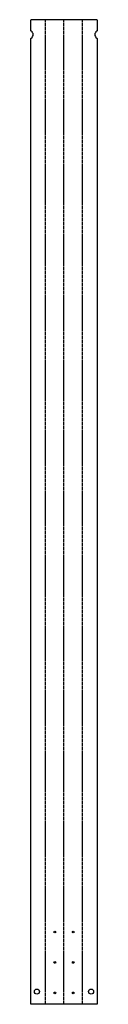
# Model space of a CAD drawing. Header units: millimetres. Extents: x 0 to 263, y 0 to 3883.
import ezdxf

# ---------------------------------------------------------------- set-up
doc = ezdxf.new("R2010")
doc.units = ezdxf.units.MM
doc.linetypes.add('SLD-İki-Kısa-Kesik-Çizgili-Uzun-Kesik-Çizgi', pattern=[15.748, 8.128, -1.524, 1.524, -1.524, 1.524, -1.524])
doc.linetypes.add('SLD-Sürekli', pattern=[0])

msp = doc.modelspace()

# ---------------------------------------------------------------- linework, layer by layer
at = {"color": 7, "linetype": 'SLD-Sürekli', "lineweight": 25}
for p, q in [((0.4, 3839.3), (0.4, 3883.4)), ((0.4, 3883.4), (2.7, 3883.4)), ((260.5, 3883.4), (2.7, 3883.4)), ((260.5, 3883.4), (262.8, 3883.4)), ((262.8, 3883.4), (262.8, 3839.3)), ((0.4, 0.4), (0.4, 3809.5)), ((262.8, 3809.5), (262.8, 0.4)), ((2.7, 0.4), (0.4, 0.4)), ((260.5, 0.4), (2.7, 0.4)), ((262.8, 0.4), (260.5, 0.4))]:
    msp.add_line(p, q, dxfattribs=at)
at = {"color": 7, "linetype": 'SLD-İki-Kısa-Kesik-Çizgili-Uzun-Kesik-Çizgi'}
for p, q in [((59.1, 0.4), (59.1, 3883.4)), ((131.6, 0.4), (131.6, 3883.4)), ((204.1, 0.4), (204.1, 3883.4))]:
    msp.add_line(p, q, dxfattribs=at)
at = {"color": 7, "linetype": 'SLD-Sürekli', "lineweight": 25}
for centre, radius in [((95.4, 285.4), 3.4), ((167.9, 285.4), 3.4), ((95.4, 165.4), 3.4), ((167.9, 165.4), 3.4), ((25, 50.4), 10), ((95.4, 45.4), 3.4), ((167.9, 45.4), 3.4), ((238.2, 50.4), 10)]:
    msp.add_circle(centre, radius, dxfattribs=at)
for centre, start, end in [((-6.6, 3824.4), 55.6528, 64.8973), ((-6.6, 3824.4), 295.1027, 304.3472), ((-6.6, 3824.4), 304.3472, 55.6528), ((269.8, 3824.4), 124.3472, 235.6528), ((269.8, 3824.4), 115.1027, 124.3472), ((269.8, 3824.4), 235.6528, 244.8973)]:
    msp.add_arc(centre, 16.5, start, end, dxfattribs=at)

doc.saveas('drawing.dxf')
